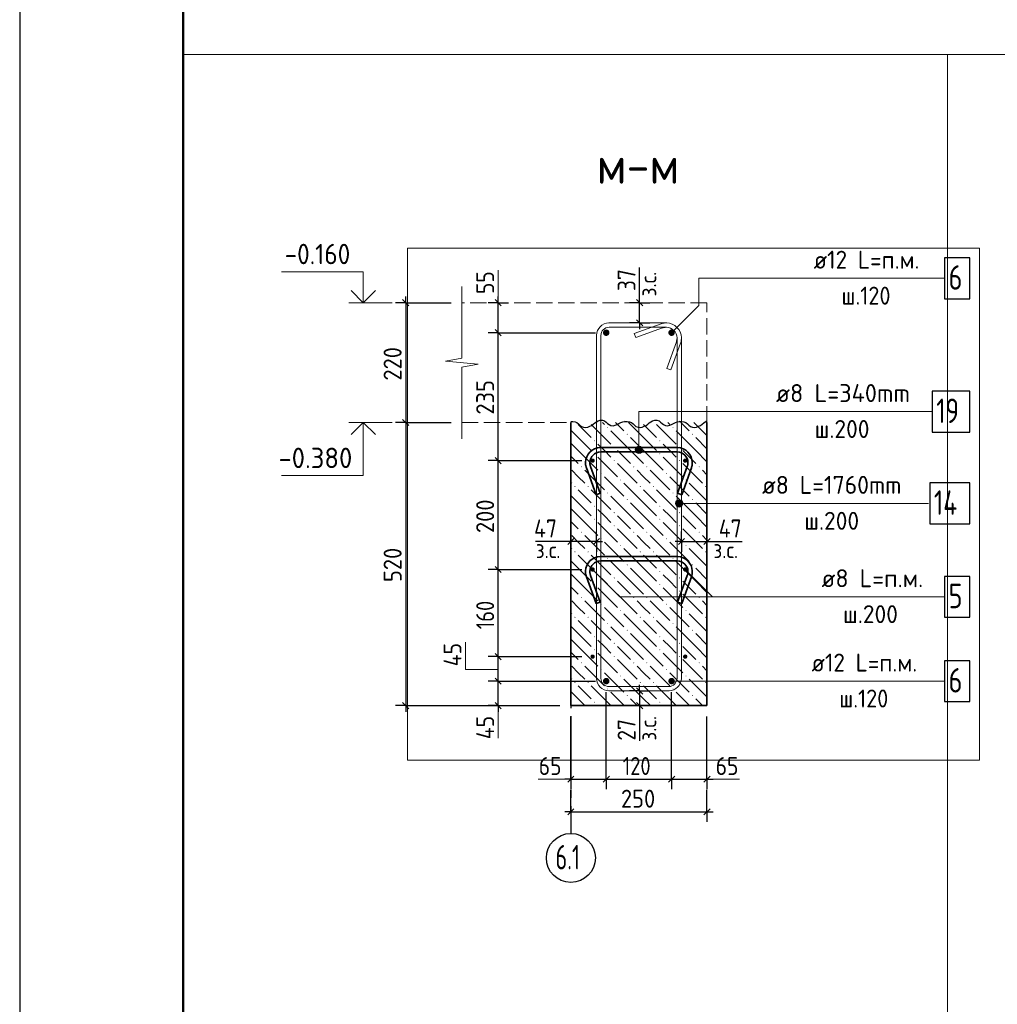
# Model space of a CAD drawing. Header units: millimetres. Extents: x 0 to 59400, y 0 to 42000.
# Tile 3 of 28: x 0 to 11967, y 17225 to 29282. Entities that reach past the tile are written whole.
import ezdxf

# ---------------------------------------------------------------- set-up
doc = ezdxf.new("R2010")
doc.units = ezdxf.units.MM
doc.linetypes.add('______2', pattern=[270, 200, -70])
doc.linetypes.add('______5', pattern=[1100, 800, -100, 100, -100])
for name, color, linetype, lineweight in [('Standard', 7, 'Continuous', 25), ('ЖБ Перекрытие верхний уровень', 7, '______2', 25), ('ЖБ Стена верхний уровень', 7, 'Continuous', 35), ('Заголовок чертежа', 7, 'Continuous', 25), ('Позиционная метка линия выноска', 7, 'Continuous', 13), ('Примечания', 7, 'Continuous', 13), ('Стена обрамление Г-обр.', 7, 'Continuous', 35), ('Стена фоновая арматура У1', 7, 'Continuous', 18), ('Стена фоновая затяжка С-обр.', 52, 'Continuous', 25)]:
    doc.layers.add(name, color=color, linetype=linetype, lineweight=lineweight)
doc.layers.add('Оси', color=7, linetype='______5')
doc.layers.add('Размерная выноска', color=7, linetype='Continuous')
doc.layers.add('Стена Хомут', color=7, linetype='Continuous', lineweight=25, true_color=0x6e3c1e)
doc.styles.add('ISOCPEUR', font='txt')

msp = doc.modelspace()

# ---------------------------------------------------------------- hatches: boundary and pattern name
at = {"layer": 'ЖБ Стена верхний уровень', "linetype": 'Continuous', "lineweight": 18, "transparency": 33554687}
for points in [[(7191, 24286), (7197, 24292), (7204, 24286), (7197, 24279)], [(7991, 24286), (7997, 24292), (8004, 24286), (7997, 24279)], [(7031, 24126), (7037, 24132), (7044, 24126), (7037, 24119)], [(7431, 24206), (7437, 24212), (7444, 24206), (7437, 24199)], [(7831, 24126), (7837, 24132), (7844, 24126), (7837, 24119)], [(8231, 24206), (8237, 24212), (8244, 24206), (8237, 24199)], [(7271, 24046), (7277, 24052), (7284, 24046), (7277, 24039)], [(8071, 24046), (8077, 24052), (8084, 24046), (8077, 24039)], [(7031, 23966), (7037, 23972), (7044, 23966), (7037, 23959)], [(7271, 23886), (7277, 23892), (7284, 23886), (7277, 23879)], [(7831, 23966), (7837, 23972), (7844, 23966), (7837, 23959)], [(8071, 23886), (8077, 23892), (8084, 23886), (8077, 23879)], [(6871, 23806), (6877, 23812), (6884, 23806), (6877, 23799)], [(7511, 23806), (7517, 23812), (7524, 23806), (7517, 23799)], [(7671, 23806), (7677, 23812), (7684, 23806), (7677, 23799)], [(8311, 23806), (8317, 23812), (8324, 23806), (8317, 23799)], [(7111, 23726), (7117, 23732), (7124, 23726), (7117, 23719)], [(7351, 23646), (7357, 23652), (7364, 23646), (7357, 23639)], [(7911, 23726), (7917, 23732), (7924, 23726), (7917, 23719)], [(8151, 23646), (8157, 23652), (8164, 23646), (8157, 23639)], [(6791, 23566), (6797, 23572), (6804, 23566), (6797, 23559)], [(6951, 23566), (6957, 23572), (6964, 23566), (6957, 23559)], [(7591, 23566), (7597, 23572), (7604, 23566), (7597, 23559)], [(7751, 23566), (7757, 23572), (7764, 23566), (7757, 23559)], [(8391, 23566), (8397, 23572), (8404, 23566), (8397, 23559)], [(7191, 23486), (7197, 23492), (7204, 23486), (7197, 23479)], [(7431, 23406), (7437, 23412), (7444, 23406), (7437, 23399)], [(7991, 23486), (7997, 23492), (8004, 23486), (7997, 23479)], [(8231, 23406), (8237, 23412), (8244, 23406), (8237, 23399)], [(7031, 23326), (7037, 23332), (7044, 23326), (7037, 23319)], [(7831, 23326), (7837, 23332), (7844, 23326), (7837, 23319)], [(7031, 23166), (7037, 23172), (7044, 23166), (7037, 23159)], [(7271, 23246), (7277, 23252), (7284, 23246), (7277, 23239)], [(7831, 23166), (7837, 23172), (7844, 23166), (7837, 23159)], [(8071, 23246), (8077, 23252), (8084, 23246), (8077, 23239)], [(7271, 23086), (7277, 23092), (7284, 23086), (7277, 23079)], [(8071, 23086), (8077, 23092), (8084, 23086), (8077, 23079)], [(6871, 23006), (6877, 23012), (6884, 23006), (6877, 22999)], [(7111, 22926), (7117, 22932), (7124, 22926), (7117, 22919)], [(7511, 23006), (7517, 23012), (7524, 23006), (7517, 22999)], [(7671, 23006), (7677, 23012), (7684, 23006), (7677, 22999)], [(7911, 22926), (7917, 22932), (7924, 22926), (7917, 22919)], [(8311, 23006), (8317, 23012), (8324, 23006), (8317, 22999)], [(7351, 22846), (7357, 22852), (7364, 22846), (7357, 22839)], [(8151, 22846), (8157, 22852), (8164, 22846), (8157, 22839)], [(6791, 22766), (6797, 22772), (6804, 22766), (6797, 22759)], [(6951, 22766), (6957, 22772), (6964, 22766), (6957, 22759)], [(7191, 22686), (7197, 22692), (7204, 22686), (7197, 22679)], [(7591, 22766), (7597, 22772), (7604, 22766), (7597, 22759)], [(7751, 22766), (7757, 22772), (7764, 22766), (7757, 22759)], [(7991, 22686), (7997, 22692), (8004, 22686), (7997, 22679)], [(8391, 22766), (8397, 22772), (8404, 22766), (8397, 22759)], [(7431, 22606), (7437, 22612), (7444, 22606), (7437, 22599)], [(8231, 22606), (8237, 22612), (8244, 22606), (8237, 22599)], [(7031, 22526), (7037, 22532), (7044, 22526), (7037, 22519)], [(7271, 22446), (7277, 22452), (7284, 22446), (7277, 22439)], [(7831, 22526), (7837, 22532), (7844, 22526), (7837, 22519)], [(8071, 22446), (8077, 22452), (8084, 22446), (8077, 22439)], [(7031, 22366), (7037, 22372), (7044, 22366), (7037, 22359)], [(7831, 22366), (7837, 22372), (7844, 22366), (7837, 22359)], [(6871, 22206), (6877, 22212), (6884, 22206), (6877, 22199)], [(7271, 22286), (7277, 22292), (7284, 22286), (7277, 22279)], [(7511, 22206), (7517, 22212), (7524, 22206), (7517, 22199)], [(7671, 22206), (7677, 22212), (7684, 22206), (7677, 22199)], [(8071, 22286), (8077, 22292), (8084, 22286), (8077, 22279)], [(8311, 22206), (8317, 22212), (8324, 22206), (8317, 22199)], [(7111, 22126), (7117, 22132), (7124, 22126), (7117, 22119)], [(7911, 22126), (7917, 22132), (7924, 22126), (7917, 22119)], [(6791, 21966), (6797, 21972), (6804, 21966), (6797, 21959)], [(6951, 21966), (6957, 21972), (6964, 21966), (6957, 21959)], [(7351, 22046), (7357, 22052), (7364, 22046), (7357, 22039)], [(7591, 21966), (7597, 21972), (7604, 21966), (7597, 21959)], [(7751, 21966), (7757, 21972), (7764, 21966), (7757, 21959)], [(8151, 22046), (8157, 22052), (8164, 22046), (8157, 22039)], [(8391, 21966), (8397, 21972), (8404, 21966), (8397, 21959)], [(7191, 21886), (7197, 21892), (7204, 21886), (7197, 21879)], [(7991, 21886), (7997, 21892), (8004, 21886), (7997, 21879)], [(7031, 21726), (7037, 21732), (7044, 21726), (7037, 21719)], [(7431, 21806), (7437, 21812), (7444, 21806), (7437, 21799)], [(7831, 21726), (7837, 21732), (7844, 21726), (7837, 21719)], [(8231, 21806), (8237, 21812), (8244, 21806), (8237, 21799)], [(7271, 21646), (7277, 21652), (7284, 21646), (7277, 21639)], [(8071, 21646), (8077, 21652), (8084, 21646), (8077, 21639)], [(7031, 21566), (7037, 21572), (7044, 21566), (7037, 21559)], [(7271, 21486), (7277, 21492), (7284, 21486), (7277, 21479)], [(7831, 21566), (7837, 21572), (7844, 21566), (7837, 21559)], [(8071, 21486), (8077, 21492), (8084, 21486), (8077, 21479)], [(6871, 21406), (6877, 21412), (6884, 21406), (6877, 21399)], [(7511, 21406), (7517, 21412), (7524, 21406), (7517, 21399)], [(7671, 21406), (7677, 21412), (7684, 21406), (7677, 21399)], [(8311, 21406), (8317, 21412), (8324, 21406), (8317, 21399)], [(7111, 21326), (7117, 21332), (7124, 21326), (7117, 21319)], [(7351, 21246), (7357, 21252), (7364, 21246), (7357, 21239)], [(7911, 21326), (7917, 21332), (7924, 21326), (7917, 21319)], [(8151, 21246), (8157, 21252), (8164, 21246), (8157, 21239)], [(6791, 21166), (6797, 21172), (6804, 21166), (6797, 21159)], [(6951, 21166), (6957, 21172), (6964, 21166), (6957, 21159)], [(7591, 21166), (7597, 21172), (7604, 21166), (7597, 21159)], [(7751, 21166), (7757, 21172), (7764, 21166), (7757, 21159)], [(8391, 21166), (8397, 21172), (8404, 21166), (8397, 21159)], [(7191, 21086), (7197, 21092), (7204, 21086), (7197, 21079)], [(7431, 21006), (7437, 21012), (7444, 21006), (7437, 20999)], [(7991, 21086), (7997, 21092), (8004, 21086), (7997, 21079)], [(8231, 21006), (8237, 21012), (8244, 21006), (8237, 20999)], [(7031, 20926), (7037, 20932), (7044, 20926), (7037, 20919)], [(7831, 20926), (7837, 20932), (7844, 20926), (7837, 20919)]]:
    msp.add_hatch(color=7, dxfattribs=at).paths.add_polyline_path(points, flags=16)
at = {"layer": 'Позиционная метка линия выноска', "linetype": 'Continuous', "lineweight": 13, "transparency": 33554687}
for points in [[(7619, 24039), (7541, 24039), (7535, 24016)], [(7619, 24039), (7535, 24016), (7625, 24016)], [(7625, 24016), (7535, 24016), (7541, 23994)], [(7603, 24055), (7558, 24055), (7541, 24039)], [(7603, 24055), (7541, 24039), (7619, 24039)], [(7625, 24016), (7541, 23994), (7619, 23994)], [(7619, 23994), (7541, 23994), (7558, 23977)], [(7558, 24055), (7603, 24055), (7580, 24061)], [(7619, 23994), (7558, 23977), (7603, 23977)], [(7603, 23977), (7558, 23977), (7580, 23971)], [(8051, 23320), (8051, 23398), (8035, 23381)], [(8073, 23314), (8073, 23404), (8051, 23398)], [(8073, 23314), (8051, 23398), (8051, 23320)], [(8096, 23320), (8096, 23398), (8073, 23404)], [(8096, 23320), (8073, 23404), (8073, 23314)], [(8112, 23336), (8112, 23381), (8096, 23398)], [(8112, 23336), (8096, 23398), (8096, 23320)], [(8035, 23336), (8035, 23381), (8028, 23359)], [(8051, 23320), (8035, 23381), (8035, 23336)], [(8112, 23381), (8112, 23336), (8118, 23359)]]:
    msp.add_hatch(color=7, dxfattribs=at).paths.add_polyline_path(points)
at = {"layer": 'Стена обрамление Г-обр.', "linetype": 'Continuous', "lineweight": 13, "transparency": 33554687}
for points in [[(7220, 25449), (7217, 25465), (7208, 25478), (7195, 25486), (7180, 25489), (7165, 25486), (7152, 25478), (7143, 25465), (7140, 25449), (7143, 25434), (7152, 25421), (7165, 25412), (7180, 25409), (7195, 25412), (7208, 25421), (7217, 25434)], [(8020, 25449), (8017, 25465), (8008, 25478), (7995, 25486), (7980, 25489), (7965, 25486), (7952, 25478), (7943, 25465), (7940, 25449), (7943, 25434), (7952, 25421), (7965, 25412), (7980, 25409), (7995, 25412), (8008, 25421), (8017, 25434)], [(7220, 21183), (7217, 21198), (7208, 21211), (7195, 21220), (7180, 21223), (7165, 21220), (7152, 21211), (7143, 21198), (7140, 21183), (7143, 21167), (7152, 21154), (7165, 21146), (7180, 21143), (7195, 21146), (7208, 21154), (7217, 21167)], [(8020, 21183), (8017, 21198), (8008, 21211), (7995, 21220), (7980, 21223), (7965, 21220), (7952, 21211), (7943, 21198), (7940, 21183), (7943, 21167), (7952, 21154), (7965, 21146), (7980, 21143), (7995, 21146), (8008, 21154), (8017, 21167)]]:
    msp.add_hatch(color=7, dxfattribs=at).paths.add_polyline_path(points)
at = {"layer": 'Стена фоновая арматура У1', "linetype": 'Continuous', "lineweight": 13, "transparency": 33554687}
for points in [[(7040, 23883), (7038, 23893), (7032, 23902), (7024, 23907), (7013, 23909), (7003, 23907), (6995, 23902), (6989, 23893), (6987, 23883), (6989, 23873), (6995, 23864), (7003, 23858), (7013, 23856), (7024, 23858), (7032, 23864), (7038, 23873)], [(8173, 23883), (8171, 23893), (8166, 23902), (8157, 23907), (8147, 23909), (8136, 23907), (8128, 23902), (8122, 23893), (8120, 23883), (8122, 23873), (8128, 23864), (8136, 23858), (8147, 23856), (8157, 23858), (8166, 23864), (8171, 23873)], [(7040, 22549), (7038, 22560), (7032, 22568), (7024, 22574), (7013, 22576), (7003, 22574), (6995, 22568), (6989, 22560), (6987, 22549), (6989, 22539), (6995, 22531), (7003, 22525), (7013, 22523), (7024, 22525), (7032, 22531), (7038, 22539)], [(8173, 22549), (8171, 22560), (8166, 22568), (8157, 22574), (8147, 22576), (8136, 22574), (8128, 22568), (8122, 22560), (8120, 22549), (8122, 22539), (8128, 22531), (8136, 22525), (8147, 22523), (8157, 22525), (8166, 22531), (8171, 22539)], [(7040, 21483), (7038, 21493), (7032, 21502), (7024, 21507), (7013, 21509), (7003, 21507), (6995, 21502), (6989, 21493), (6987, 21483), (6989, 21473), (6995, 21464), (7003, 21458), (7013, 21456), (7024, 21458), (7032, 21464), (7038, 21473)], [(8173, 21483), (8171, 21493), (8166, 21502), (8157, 21507), (8147, 21509), (8136, 21507), (8128, 21502), (8122, 21493), (8120, 21483), (8122, 21473), (8128, 21464), (8136, 21458), (8147, 21456), (8157, 21458), (8166, 21464), (8171, 21473)]]:
    msp.add_hatch(color=7, dxfattribs=at).paths.add_polyline_path(points)

# ---------------------------------------------------------------- linework, layer by layer
at = {"layer": 'Standard', "color": 7, "linetype": 'Continuous', "lineweight": 25, "transparency": 33554687}
for p, q in [((2000, 41500), (2000, 1058)), ((4688, 25854), (4763, 25779)), ((5895, 25779), (5820, 25854)), ((7627, 25779), (7552, 25854)), ((7627, 25532), (7552, 25607)), ((5895, 25412), (5820, 25487)), ((4688, 24387), (4763, 24312)), ((5895, 23845), (5820, 23920)), ((6784, 22930), (6709, 22855)), ((7098, 22930), (7023, 22855)), ((8063, 22855), (8138, 22930)), ((8376, 22855), (8451, 22930)), ((5895, 22512), (5820, 22587)), ((5895, 21445), (5820, 21520)), ((5895, 21145), (5820, 21220)), ((7552, 21100), (7627, 21025)), ((4688, 20920), (4763, 20845)), ((5895, 20845), (5820, 20920)), ((7552, 20920), (7627, 20845)), ((6709, 19946), (6784, 20021)), ((7143, 19946), (7218, 20021)), ((7943, 19946), (8018, 20021)), ((8376, 19946), (8451, 20021)), ((6709, 19546), (6784, 19621)), ((8376, 19546), (8451, 19621))]:
    msp.add_line(p, q, dxfattribs=at)
at = {"layer": 'Standard', "color": 7, "linetype": 'Continuous', "lineweight": 13, "transparency": 33554687}
for p, q in [((5858, 25816), (5858, 26216)), ((4561, 25816), (4031, 25816)), ((4561, 24349), (4031, 24349)), ((5858, 20883), (5858, 20483)), ((6747, 19983), (6347, 19983)), ((8413, 19983), (8813, 19983))]:
    msp.add_line(p, q, dxfattribs=at)
at = {"layer": 'Standard', "color": 7, "linetype": 'Continuous', "lineweight": -3, "transparency": 33554687}
for p, q in [((4725, 25816), (4600, 25816)), ((4725, 25816), (4725, 25891)), ((4725, 25816), (4850, 25816)), ((4725, 25816), (5280, 25816)), ((5858, 25816), (5733, 25816)), ((5858, 25816), (5858, 25891)), ((5858, 25816), (5983, 25816)), ((5858, 25816), (5858, 25816)), ((5858, 25449), (5858, 25816)), ((7589, 25816), (7464, 25816)), ((7589, 25816), (7589, 25891)), ((7589, 25816), (7714, 25816)), ((7589, 25569), (7589, 25816)), ((7589, 25569), (7464, 25569)), ((7589, 25569), (7714, 25569)), ((7589, 25569), (7589, 25494)), ((5858, 25449), (5733, 25449)), ((5858, 25449), (5983, 25449)), ((5858, 25449), (7047, 25449)), ((5858, 23883), (5858, 25449)), ((4725, 24349), (4600, 24349)), ((4725, 24349), (4850, 24349)), ((4725, 24349), (5280, 24349)), ((4725, 24349), (4725, 20883)), ((5858, 23883), (5733, 23883)), ((5858, 23883), (5983, 23883)), ((5858, 23883), (6880, 23883)), ((5858, 22549), (5858, 23883)), ((6747, 22892), (6747, 23017)), ((7060, 22892), (7060, 23017)), ((8100, 22892), (8100, 23017)), ((8413, 22892), (8413, 23017)), ((6747, 22892), (6672, 22892)), ((6747, 22892), (6747, 22767)), ((7060, 22892), (6747, 22892)), ((7060, 22892), (7060, 22767)), ((7060, 22892), (7135, 22892)), ((8100, 22892), (8025, 22892)), ((8100, 22892), (8100, 22767)), ((8100, 22892), (8413, 22892)), ((8413, 22892), (8413, 22767)), ((8413, 22892), (8488, 22892)), ((5858, 22549), (5733, 22549)), ((5858, 22549), (5983, 22549)), ((5858, 22549), (6880, 22549)), ((5858, 21483), (5858, 22549)), ((5858, 21483), (5733, 21483)), ((5858, 21483), (5983, 21483)), ((5858, 21483), (6880, 21483)), ((5858, 21183), (5858, 21483)), ((5858, 21183), (5733, 21183)), ((5858, 21183), (5983, 21183)), ((5858, 21183), (7047, 21183)), ((5858, 20883), (5858, 21183)), ((7589, 21063), (7589, 21138)), ((7589, 21063), (7464, 21063)), ((7589, 21063), (7714, 21063)), ((7589, 21063), (7589, 20883)), ((4725, 20883), (4600, 20883)), ((4725, 20883), (4850, 20883)), ((4725, 20883), (6613, 20883)), ((4725, 20883), (4725, 20808)), ((5858, 20883), (5733, 20883)), ((5858, 20883), (5983, 20883)), ((5858, 20883), (6613, 20883)), ((5858, 20883), (5858, 20808)), ((7589, 20883), (7464, 20883)), ((7589, 20883), (7714, 20883)), ((7589, 20883), (7589, 20808)), ((6747, 19983), (6747, 20108)), ((7180, 19983), (7180, 20108)), ((7980, 19983), (7980, 20108)), ((8413, 19983), (8413, 20108)), ((6747, 19983), (6672, 19983)), ((6747, 19983), (6747, 19858)), ((6747, 19983), (7180, 19983)), ((7180, 19983), (7180, 19858)), ((7180, 19983), (7980, 19983)), ((7980, 19983), (7980, 19858)), ((7980, 19983), (8413, 19983)), ((8413, 19983), (8413, 19858)), ((8413, 19983), (8488, 19983)), ((6747, 19583), (6747, 19850)), ((8413, 19583), (8413, 19850)), ((6747, 19583), (6747, 19708)), ((8413, 19583), (8413, 19708)), ((6747, 19583), (6672, 19583)), ((6747, 19583), (6747, 19458)), ((6747, 19583), (8413, 19583)), ((8413, 19583), (8413, 19458)), ((8413, 19583), (8488, 19583))]:
    msp.add_line(p, q, dxfattribs=at)
at = {"layer": 'Standard', "color": 7, "linetype": 'Continuous', "lineweight": 25, "transparency": 33554687}
msp.add_lwpolyline([(0, 0), (59400, 0), (59400, 42000), (0, 42000), (0, 0)], close=True, dxfattribs=at)
at = {"layer": 'Standard', "color": 7, "linetype": 'Continuous', "lineweight": 50, "transparency": 33554687}
msp.add_lwpolyline([(2000, 41500), (58900, 41500), (58900, 500), (2000, 500), (2000, 41500)], close=True, dxfattribs=at)
at = {"layer": 'Standard', "color": 7, "linetype": 'Continuous', "lineweight": 13, "transparency": 33554687}
for points in [[(58900, 41500), (2000, 41500), (2000, 500), (58900, 500), (58900, 41500)], [(40400, 28856), (2000, 28856), (2000, 500), (40400, 500), (40400, 28856)], [(11357, 6000), (58900, 6000), (58900, 28856), (11357, 28856), (11357, 6000)], [(4205, 25816), (4205, 26196), (3205, 26196)], [(4205, 24349), (4205, 23699), (3205, 23699)], [(5858, 21327), (5458, 21327), (5458, 21660)]]:
    msp.add_lwpolyline(points, dxfattribs=at)
at = {"layer": 'Standard', "color": 254, "linetype": 'Continuous', "lineweight": 13, "true_color": 0xc4c4ff, "transparency": 33554687}
msp.add_lwpolyline([(4747, 20216), (11750, 20216), (11750, 26483), (4747, 26483), (4747, 20216)], dxfattribs=at)
at = {"layer": 'Standard', "color": 7, "linetype": 'Continuous', "lineweight": 35, "transparency": 33554687}
for points in [[(4354, 25965), (4205, 25816), (4057, 25965)], [(4354, 24201), (4205, 24349), (4057, 24201)]]:
    msp.add_lwpolyline(points, dxfattribs=at)
at = {"layer": 'Standard', "color": 7, "linetype": 'Continuous', "lineweight": -3, "transparency": 33554687}
for points in [[(4725, 25816), (4725, 24757), (4725, 24757), (4725, 24349)], [(7180, 19983), (7180, 20000), (7180, 20000), (7180, 20000), (7180, 20000), (7180, 20224), (7180, 20224), (7180, 21049)], [(7980, 19983), (7980, 20000), (7980, 20000), (7980, 20432), (7980, 20432), (7980, 21049)], [(6747, 19983), (6747, 20000), (6747, 20000), (6747, 20000), (6747, 20000), (6747, 20111), (6747, 20111), (6747, 20749)], [(8413, 19983), (8413, 20000), (8413, 20000), (8413, 20544), (8413, 20544), (8413, 20749)]]:
    msp.add_lwpolyline(points, dxfattribs=at)
at = {"layer": 'ЖБ Перекрытие верхний уровень', "color": 7, "linetype": '______2', "lineweight": 18, "transparency": 33554687}
for p, q in [((8413, 25816), (5413, 25816)), ((8413, 24349), (8413, 25816)), ((5413, 24349), (6747, 24349))]:
    msp.add_line(p, q, dxfattribs=at)
at = {"layer": 'ЖБ Стена верхний уровень', "color": 7, "linetype": 'Continuous', "lineweight": 35, "transparency": 33554687}
for p, q in [((6747, 24349), (6747, 20883)), ((8413, 20883), (8413, 24349)), ((6747, 20883), (8413, 20883))]:
    msp.add_line(p, q, dxfattribs=at)
at = {"layer": 'ЖБ Стена верхний уровень', "color": 9, "linetype": 'Continuous', "lineweight": 18, "true_color": 0xc7c7c7, "transparency": 33554687}
for p, q in [((6837, 24166), (6747, 24256)), ((6837, 24326), (6997, 24166)), ((6997, 24326), (7237, 24086)), ((7133, 24349), (7157, 24326)), ((7477, 24006), (7237, 24246)), ((7293, 24349), (7397, 24246)), ((7637, 24166), (7453, 24349)), ((7637, 24326), (7797, 24166)), ((7797, 24326), (8037, 24086)), ((7933, 24349), (7957, 24326)), ((8277, 24006), (8037, 24246)), ((8093, 24349), (8197, 24246)), ((8413, 24189), (8253, 24349)), ((6837, 24166), (6997, 24006)), ((7477, 24166), (7637, 24006)), ((7637, 24166), (7797, 24006)), ((8277, 24166), (8413, 24029)), ((6747, 24096), (6837, 24006)), ((6837, 24006), (7077, 23766)), ((7157, 24006), (7077, 24086)), ((7237, 23926), (7157, 24006)), ((7317, 24006), (7477, 23846)), ((7477, 24006), (7637, 23846)), ((7637, 24006), (7877, 23766)), ((7957, 24006), (7877, 24086)), ((8037, 23926), (7957, 24006)), ((8117, 24006), (8277, 23846)), ((8277, 24006), (8413, 23869)), ((6747, 23936), (6837, 23846)), ((7077, 23926), (7317, 23686)), ((7877, 23926), (8117, 23686)), ((6837, 23686), (6757, 23766)), ((6917, 23766), (7157, 23526)), ((7317, 23846), (7557, 23606)), ((7637, 23686), (7557, 23766)), ((7717, 23766), (7957, 23526)), ((8117, 23846), (8357, 23606)), ((8413, 23709), (8357, 23766)), ((6917, 23606), (6837, 23686)), ((7157, 23686), (7397, 23446)), ((7717, 23606), (7637, 23686)), ((7957, 23686), (8197, 23446)), ((6747, 23616), (6757, 23606)), ((6837, 23526), (6997, 23366)), ((6997, 23526), (7237, 23286)), ((7637, 23366), (7397, 23606)), ((7637, 23526), (7797, 23366)), ((7797, 23526), (8037, 23286)), ((8413, 23389), (8197, 23606)), ((6837, 23366), (6747, 23456)), ((7477, 23206), (7237, 23446)), ((8277, 23206), (8037, 23446)), ((6747, 23296), (6837, 23206)), ((6837, 23366), (6997, 23206)), ((7157, 23206), (7077, 23286)), ((7477, 23366), (7637, 23206)), ((7637, 23366), (7797, 23206)), ((7957, 23206), (7877, 23286)), ((8277, 23366), (8413, 23229)), ((6837, 23206), (7077, 22966)), ((7237, 23126), (7157, 23206)), ((7317, 23206), (7477, 23046)), ((7477, 23206), (7637, 23046)), ((7637, 23206), (7877, 22966)), ((8037, 23126), (7957, 23206)), ((8117, 23206), (8277, 23046)), ((8277, 23206), (8413, 23069)), ((6747, 23136), (6837, 23046)), ((7077, 23126), (7317, 22886)), ((7317, 23046), (7557, 22806)), ((7877, 23126), (8117, 22886)), ((8117, 23046), (8357, 22806)), ((6837, 22886), (6757, 22966)), ((6917, 22966), (7157, 22726)), ((7637, 22886), (7557, 22966)), ((7717, 22966), (7957, 22726)), ((8413, 22909), (8357, 22966)), ((6747, 22816), (6757, 22806)), ((6917, 22806), (6837, 22886)), ((7157, 22886), (7397, 22646)), ((7637, 22566), (7397, 22806)), ((7717, 22806), (7637, 22886)), ((7957, 22886), (8197, 22646)), ((8413, 22589), (8197, 22806)), ((6837, 22726), (6997, 22566)), ((6997, 22726), (7237, 22486)), ((7637, 22726), (7797, 22566)), ((7797, 22726), (8037, 22486)), ((6837, 22566), (6747, 22656)), ((6837, 22566), (6997, 22406)), ((7477, 22406), (7237, 22646)), ((7477, 22566), (7637, 22406)), ((7637, 22566), (7797, 22406)), ((8277, 22406), (8037, 22646)), ((8277, 22566), (8413, 22429)), ((6747, 22496), (6837, 22406)), ((7157, 22406), (7077, 22486)), ((7957, 22406), (7877, 22486)), ((6747, 22336), (6837, 22246)), ((6837, 22406), (7077, 22166)), ((7077, 22326), (7317, 22086)), ((7237, 22326), (7157, 22406)), ((7317, 22406), (7477, 22246)), ((7477, 22406), (7637, 22246)), ((7637, 22406), (7877, 22166)), ((7877, 22326), (8117, 22086)), ((8037, 22326), (7957, 22406)), ((8117, 22406), (8277, 22246)), ((8277, 22406), (8413, 22269)), ((7317, 22246), (7557, 22006)), ((8117, 22246), (8357, 22006)), ((6837, 22086), (6757, 22166)), ((6917, 22006), (6837, 22086)), ((6917, 22166), (7157, 21926)), ((7157, 22086), (7397, 21846)), ((7637, 22086), (7557, 22166)), ((7717, 22006), (7637, 22086)), ((7717, 22166), (7957, 21926)), ((7957, 22086), (8197, 21846)), ((8413, 22109), (8357, 22166)), ((6747, 22016), (6757, 22006)), ((7637, 21766), (7397, 22006)), ((8413, 21789), (8197, 22006)), ((6837, 21766), (6747, 21856)), ((6837, 21926), (6997, 21766)), ((6997, 21926), (7237, 21686)), ((7477, 21606), (7237, 21846)), ((7637, 21926), (7797, 21766)), ((7797, 21926), (8037, 21686)), ((8277, 21606), (8037, 21846)), ((6837, 21766), (6997, 21606)), ((7477, 21766), (7637, 21606)), ((7637, 21766), (7797, 21606)), ((8277, 21766), (8413, 21629)), ((6747, 21696), (6837, 21606)), ((6837, 21606), (7077, 21366)), ((7157, 21606), (7077, 21686)), ((7237, 21526), (7157, 21606)), ((7317, 21606), (7477, 21446)), ((7477, 21606), (7637, 21446)), ((7637, 21606), (7877, 21366)), ((7957, 21606), (7877, 21686)), ((8037, 21526), (7957, 21606)), ((8117, 21606), (8277, 21446)), ((8277, 21606), (8413, 21469)), ((6747, 21536), (6837, 21446)), ((7077, 21526), (7317, 21286)), ((7877, 21526), (8117, 21286)), ((6837, 21286), (6757, 21366)), ((6917, 21366), (7157, 21126)), ((7317, 21446), (7557, 21206)), ((7637, 21286), (7557, 21366)), ((7717, 21366), (7957, 21126)), ((8117, 21446), (8357, 21206)), ((8413, 21309), (8357, 21366)), ((6917, 21206), (6837, 21286)), ((7157, 21286), (7397, 21046)), ((7717, 21206), (7637, 21286)), ((7957, 21286), (8197, 21046)), ((6747, 21216), (6757, 21206)), ((6837, 21126), (6997, 20966)), ((6997, 21126), (7237, 20886)), ((7637, 20966), (7397, 21206)), ((7637, 21126), (7797, 20966)), ((7797, 21126), (8037, 20886)), ((8413, 20989), (8197, 21206)), ((6837, 20966), (6747, 21056)), ((7400, 20883), (7237, 21046)), ((8200, 20883), (8037, 21046)), ((6747, 20896), (6760, 20883)), ((6837, 20966), (6920, 20883)), ((7080, 20883), (7077, 20886)), ((7477, 20966), (7560, 20883)), ((7637, 20966), (7720, 20883)), ((7880, 20883), (7877, 20886)), ((8277, 20966), (8360, 20883))]:
    msp.add_line(p, q, dxfattribs=at)
at = {"layer": 'Оси', "color": 8, "linetype": '______5', "lineweight": -3, "transparency": 33554687}
msp.add_line((6747, 21852), (6747, 19317), dxfattribs=at)
at = {"layer": 'Оси', "color": 7, "linetype": 'Continuous', "lineweight": -3, "transparency": 33554687}
msp.add_circle((6747, 19017), 300, dxfattribs=at)
at = {"layer": 'Позиционная метка линия выноска', "color": 7, "linetype": 'Continuous', "lineweight": 13, "transparency": 33554687}
for p, q in [((7535, 24016), (7535, 24016)), ((7580, 24061), (7580, 24061)), ((7625, 24016), (7625, 24016)), ((7580, 23971), (7580, 23971)), ((8073, 23404), (8073, 23404)), ((8028, 23359), (8028, 23359)), ((11126, 23359), (8073, 23359)), ((8073, 23314), (8073, 23314)), ((8118, 23359), (8118, 23359)), ((7980, 21183), (11321, 21183))]:
    msp.add_line(p, q, dxfattribs=at)
for points in [[(11321, 26116), (8313, 26116), (8313, 25783), (7980, 25449)], [(11171, 24483), (7580, 24483), (7580, 24016)], [(10100, 22216), (7347, 22216), (7013, 22549)], [(11321, 22216), (8480, 22216), (8147, 22549)]]:
    msp.add_lwpolyline(points, dxfattribs=at)
for centre in [(7580, 24016), (8073, 23359)]:
    msp.add_circle(centre, 45, dxfattribs=at)
at = {"layer": 'Примечания', "color": 7, "linetype": 'Continuous', "lineweight": 13, "transparency": 33554687}
for p, q in [((5413, 26016), (5413, 25139)), ((5413, 25139), (5213, 25101)), ((5213, 25101), (5613, 25064)), ((5613, 25064), (5413, 25027)), ((5413, 25027), (5413, 24149)), ((5413, 24149), (5413, 24149))]:
    msp.add_line(p, q, dxfattribs=at)
at = {"layer": 'Примечания', "color": 7, "linetype": 'Continuous', "lineweight": 25, "transparency": 33554687}
for points in [[(6747, 24361), (6771, 24361), (6798, 24358), (6822, 24349), (6841, 24334), (6858, 24317), (6877, 24302), (6902, 24294), (6928, 24288), (6954, 24294), (6978, 24304), (7001, 24314), (7021, 24329), (7040, 24344), (7059, 24359), (7081, 24371), (7107, 24378), (7133, 24377), (7159, 24370), (7179, 24355), (7196, 24339), (7215, 24324), (7237, 24312), (7264, 24310), (7290, 24316), (7313, 24326), (7336, 24337), (7359, 24348), (7382, 24359), (7408, 24364), (7413, 24365)], [(7413, 24361), (7438, 24361), (7465, 24358), (7489, 24349), (7508, 24334), (7525, 24317), (7544, 24302), (7569, 24294), (7595, 24288), (7621, 24294), (7645, 24304), (7668, 24314), (7688, 24329), (7707, 24344), (7725, 24359), (7748, 24371), (7773, 24378), (7800, 24377), (7826, 24370), (7845, 24355), (7863, 24339), (7881, 24324), (7904, 24312), (7931, 24310), (7957, 24316), (7980, 24326), (8003, 24337), (8026, 24348), (8049, 24359), (8075, 24364), (8080, 24365)], [(8080, 24361), (8105, 24361), (8131, 24358), (8155, 24349), (8175, 24334), (8191, 24317), (8211, 24302), (8235, 24294), (8261, 24288), (8287, 24294), (8311, 24304), (8335, 24314), (8355, 24329), (8373, 24344), (8392, 24359), (8413, 24370)]]:
    msp.add_lwpolyline(points, dxfattribs=at)
at = {"layer": 'Размерная выноска', "color": 7, "linetype": 'Continuous', "lineweight": -3, "transparency": 33554687}
for p, q in [((7589, 25816), (7589, 26246)), ((6747, 22892), (6316, 22892)), ((8413, 22892), (8844, 22892)), ((7589, 20883), (7589, 20453))]:
    msp.add_line(p, q, dxfattribs=at)
at = {"layer": 'Стена обрамление Г-обр.', "color": 7, "linetype": 'Continuous', "lineweight": 25, "transparency": 33554687}
for points in [[(11321, 25866), (11631, 25866), (11631, 26366), (11321, 26366), (11321, 25866)], [(11321, 20933), (11631, 20933), (11631, 21433), (11321, 21433), (11321, 20933)]]:
    msp.add_lwpolyline(points, dxfattribs=at)
at = {"layer": 'Стена фоновая арматура У1', "color": 7, "linetype": 'Continuous', "lineweight": 25, "transparency": 33554687}
msp.add_lwpolyline([(11321, 21966), (11631, 21966), (11631, 22466), (11321, 22466), (11321, 21966)], dxfattribs=at)
at = {"layer": 'Стена фоновая затяжка С-обр.', "color": 7, "linetype": 'Continuous', "lineweight": 25, "transparency": 33554687}
msp.add_lwpolyline([(11171, 24233), (11631, 24233), (11631, 24733), (11171, 24733), (11171, 24233)], dxfattribs=at)
at = {"layer": 'Стена фоновая затяжка С-обр.', "color": 7, "linetype": 'Continuous', "lineweight": 35, "transparency": 33554687}
for points in [[(8053, 23485), (8172, 23812), (8174, 23817), (8176, 23822), (8177, 23828), (8178, 23833), (8179, 23838), (8179, 23844), (8180, 23849), (8180, 23855), (8180, 23861), (8177, 23885), (8169, 23910), (8156, 23932), (8141, 23950), (8123, 23966), (8100, 23978), (8076, 23986), (8052, 23989), (7108, 23989), (7084, 23986), (7060, 23978), (7037, 23966), (7019, 23950), (7004, 23932), (6991, 23910), (6983, 23885), (6980, 23861), (6980, 23855), (6980, 23849), (6981, 23844), (6981, 23838), (6982, 23833), (6983, 23828), (6984, 23822), (6986, 23817), (6988, 23812), (7107, 23485), (7057, 23466), (6937, 23794), (6935, 23801), (6933, 23809), (6931, 23816), (6930, 23824), (6928, 23831), (6927, 23839), (6927, 23847), (6927, 23854), (6927, 23865), (6931, 23897), (6942, 23931), (6960, 23963), (6981, 23988), (7007, 24010), (7038, 24027), (7072, 24038), (7105, 24043), (8056, 24043), (8088, 24038), (8122, 24027), (8153, 24010), (8179, 23988), (8200, 23963), (8218, 23931), (8229, 23897), (8233, 23865), (8233, 23854), (8233, 23847), (8233, 23839), (8232, 23831), (8231, 23824), (8229, 23816), (8227, 23809), (8225, 23801), (8223, 23794), (8104, 23466), (8053, 23485)], [(8053, 23485), (8172, 23812), (8174, 23817), (8176, 23822), (8177, 23828), (8178, 23833), (8179, 23838), (8179, 23844), (8180, 23849), (8180, 23855), (8180, 23861), (8177, 23885), (8169, 23910), (8156, 23932), (8141, 23950), (8123, 23966), (8100, 23978), (8076, 23986), (8052, 23989), (7108, 23989), (7084, 23986), (7060, 23978), (7037, 23966), (7019, 23950), (7004, 23932), (6991, 23910), (6983, 23885), (6980, 23861), (6980, 23855), (6980, 23849), (6981, 23844), (6981, 23838), (6982, 23833), (6983, 23828), (6984, 23822), (6986, 23817), (6988, 23812), (7107, 23485), (7057, 23466), (6937, 23794), (6935, 23801), (6933, 23809), (6931, 23816), (6930, 23824), (6928, 23831), (6927, 23839), (6927, 23847), (6927, 23854), (6927, 23865), (6931, 23897), (6942, 23931), (6960, 23963), (6981, 23988), (7007, 24010), (7038, 24027), (7072, 24038), (7105, 24043), (8056, 24043), (8088, 24038), (8122, 24027), (8153, 24010), (8179, 23988), (8200, 23963), (8218, 23931), (8229, 23897), (8233, 23865), (8233, 23854), (8233, 23847), (8233, 23839), (8232, 23831), (8231, 23824), (8229, 23816), (8227, 23809), (8225, 23801), (8223, 23794), (8104, 23466), (8053, 23485)], [(8053, 22151), (8172, 22478), (8174, 22484), (8176, 22489), (8177, 22494), (8178, 22500), (8179, 22505), (8179, 22510), (8180, 22516), (8180, 22522), (8180, 22528), (8177, 22552), (8169, 22576), (8156, 22599), (8141, 22617), (8123, 22632), (8100, 22645), (8076, 22653), (8052, 22656), (7108, 22656), (7084, 22653), (7060, 22645), (7037, 22632), (7019, 22617), (7004, 22599), (6991, 22576), (6983, 22552), (6980, 22528), (6980, 22522), (6980, 22516), (6981, 22510), (6981, 22505), (6982, 22500), (6983, 22494), (6984, 22489), (6986, 22484), (6988, 22478), (7107, 22151), (7057, 22133), (6937, 22461), (6935, 22468), (6933, 22475), (6931, 22483), (6930, 22490), (6928, 22498), (6927, 22506), (6927, 22513), (6927, 22521), (6927, 22532), (6931, 22564), (6942, 22598), (6960, 22629), (6981, 22655), (7007, 22676), (7038, 22694), (7072, 22705), (7105, 22709), (8056, 22709), (8088, 22705), (8122, 22694), (8153, 22676), (8179, 22655), (8200, 22629), (8218, 22598), (8229, 22564), (8233, 22532), (8233, 22521), (8233, 22513), (8233, 22506), (8232, 22498), (8231, 22490), (8229, 22483), (8227, 22475), (8225, 22468), (8223, 22461), (8104, 22133), (8053, 22151)], [(8053, 22151), (8172, 22478), (8174, 22484), (8176, 22489), (8177, 22494), (8178, 22500), (8179, 22505), (8179, 22510), (8180, 22516), (8180, 22522), (8180, 22528), (8177, 22552), (8169, 22576), (8156, 22599), (8141, 22617), (8123, 22632), (8100, 22645), (8076, 22653), (8052, 22656), (7108, 22656), (7084, 22653), (7060, 22645), (7037, 22632), (7019, 22617), (7004, 22599), (6991, 22576), (6983, 22552), (6980, 22528), (6980, 22522), (6980, 22516), (6981, 22510), (6981, 22505), (6982, 22500), (6983, 22494), (6984, 22489), (6986, 22484), (6988, 22478), (7107, 22151), (7057, 22133), (6937, 22461), (6935, 22468), (6933, 22475), (6931, 22483), (6930, 22490), (6928, 22498), (6927, 22506), (6927, 22513), (6927, 22521), (6927, 22532), (6931, 22564), (6942, 22598), (6960, 22629), (6981, 22655), (7007, 22676), (7038, 22694), (7072, 22705), (7105, 22709), (8056, 22709), (8088, 22705), (8122, 22694), (8153, 22676), (8179, 22655), (8200, 22629), (8218, 22598), (8229, 22564), (8233, 22532), (8233, 22521), (8233, 22513), (8233, 22506), (8232, 22498), (8231, 22490), (8229, 22483), (8227, 22475), (8225, 22468), (8223, 22461), (8104, 22133), (8053, 22151)]]:
    msp.add_lwpolyline(points, dxfattribs=at)
at = {"layer": 'Стена Хомут', "color": 36, "linetype": 'Continuous', "lineweight": 13, "true_color": 0x6e3c1e, "transparency": 33554687}
msp.add_lwpolyline([(7920, 25011), (8039, 25338), (8041, 25344), (8042, 25349), (8044, 25354), (8045, 25360), (8046, 25365), (8046, 25371), (8047, 25376), (8047, 25382), (8047, 25388), (8043, 25412), (8035, 25436), (8023, 25459), (8008, 25477), (7989, 25492), (7967, 25505), (7943, 25513), (7918, 25516), (7214, 25516), (7195, 25513), (7176, 25507), (7158, 25497), (7144, 25486), (7132, 25471), (7122, 25454), (7116, 25435), (7113, 25416), (7113, 21216), (7116, 21197), (7122, 21178), (7132, 21161), (7144, 21147), (7158, 21135), (7176, 21125), (7195, 21119), (7214, 21116), (7947, 21116), (7965, 21119), (7985, 21125), (8002, 21135), (8016, 21147), (8028, 21161), (8038, 21178), (8044, 21197), (8047, 21216), (8047, 25388), (8043, 25412), (8035, 25436), (8023, 25459), (8008, 25477), (7989, 25492), (7967, 25505), (7943, 25513), (7918, 25516), (7912, 25516), (7907, 25516), (7901, 25516), (7896, 25515), (7890, 25514), (7885, 25513), (7879, 25512), (7874, 25510), (7869, 25508), (7542, 25389), (7524, 25440), (7851, 25559), (7859, 25561), (7866, 25563), (7873, 25565), (7881, 25567), (7889, 25568), (7896, 25569), (7904, 25569), (7911, 25569), (7922, 25569), (7955, 25565), (7989, 25554), (8020, 25536), (8045, 25515), (8067, 25489), (8084, 25458), (8096, 25424), (8100, 25392), (8100, 21213), (8096, 21185), (8087, 21157), (8072, 21130), (8054, 21109), (8032, 21091), (8006, 21076), (7978, 21067), (7950, 21063), (7210, 21063), (7182, 21067), (7154, 21076), (7128, 21091), (7106, 21109), (7088, 21130), (7073, 21157), (7064, 21185), (7060, 21213), (7060, 25420), (7064, 25447), (7073, 25476), (7088, 25502), (7106, 25523), (7128, 25542), (7154, 25556), (7182, 25566), (7210, 25569), (7922, 25569), (7955, 25565), (7989, 25554), (8020, 25536), (8045, 25515), (8067, 25489), (8084, 25458), (8096, 25424), (8100, 25392), (8100, 25381), (8100, 25373), (8099, 25366), (8098, 25358), (8097, 25350), (8096, 25343), (8094, 25335), (8092, 25328), (8089, 25321), (7970, 24993), (7920, 25011)], dxfattribs=at)
msp.add_lwpolyline([(7920, 25011), (8039, 25338), (8041, 25344), (8042, 25349), (8044, 25354), (8045, 25360), (8046, 25365), (8046, 25371), (8047, 25376), (8047, 25382), (8047, 25388), (8043, 25412), (8035, 25436), (8023, 25459), (8008, 25477), (7989, 25492), (7967, 25505), (7943, 25513), (7918, 25516), (7214, 25516), (7195, 25513), (7176, 25507), (7158, 25497), (7144, 25486), (7132, 25471), (7122, 25454), (7116, 25435), (7113, 25416), (7113, 21216), (7116, 21197), (7122, 21178), (7132, 21161), (7144, 21147), (7158, 21135), (7176, 21125), (7195, 21119), (7214, 21116), (7947, 21116), (7965, 21119), (7985, 21125), (8002, 21135), (8016, 21147), (8028, 21161), (8038, 21178), (8044, 21197), (8047, 21216), (8047, 25388), (8043, 25412), (8035, 25436), (8023, 25459), (8008, 25477), (7989, 25492), (7967, 25505), (7943, 25513), (7918, 25516), (7912, 25516), (7907, 25516), (7901, 25516), (7896, 25515), (7890, 25514), (7885, 25513), (7879, 25512), (7874, 25510), (7869, 25508), (7542, 25389), (7524, 25440), (7851, 25559), (7859, 25561), (7866, 25563), (7873, 25565), (7881, 25567), (7889, 25568), (7896, 25569), (7904, 25569), (7911, 25569), (7922, 25569), (7955, 25565), (7989, 25554), (8020, 25536), (8045, 25515), (8067, 25489), (8084, 25458), (8096, 25424), (8100, 25392), (8100, 21213), (8096, 21185), (8087, 21157), (8072, 21130), (8054, 21109), (8032, 21091), (8006, 21076), (7978, 21067), (7950, 21063), (7210, 21063), (7182, 21067), (7154, 21076), (7128, 21091), (7106, 21109), (7088, 21130), (7073, 21157), (7064, 21185), (7060, 21213), (7060, 25420), (7064, 25447), (7073, 25476), (7088, 25502), (7106, 25523), (7128, 25542), (7154, 25556), (7182, 25566), (7210, 25569), (7922, 25569), (7955, 25565), (7989, 25554), (8020, 25536), (8045, 25515), (8067, 25489), (8084, 25458), (8096, 25424), (8100, 25392), (8100, 25381), (8100, 25373), (8099, 25366), (8098, 25358), (8097, 25350), (8096, 25343), (8094, 25335), (8092, 25328), (8089, 25321), (7970, 24993), (7920, 25011)], dxfattribs=at)
at = {"layer": 'Стена Хомут', "color": 7, "linetype": 'Continuous', "lineweight": 25, "transparency": 33554687}
msp.add_lwpolyline([(11141, 23109), (11631, 23109), (11631, 23609), (11141, 23609), (11141, 23109)], dxfattribs=at)

# ---------------------------------------------------------------- texts
at = {"layer": 'Standard', "color": 7, "linetype": 'Continuous', "lineweight": 25, "transparency": 33554687, "attachment_point": 7, "style": 'ISOCPEUR'}
for s, insert, char_height, width in [('\\W0.90;-0.160', (3243, 26288), 250, 1011.77), ('\\W0.95;-0.380', (3168, 23791), 250, 1067.86), ('\\W0.88;47', (6296, 22942), 220, 426.8), ('\\W0.88;47', (8557, 22942), 220, 426.8), ('\\W0.87;65', (6354, 20033), 220, 403.93), ('\\W0.83;120', (7382, 20033), 220, 508.57), ('\\W0.87;65', (8520, 20033), 220, 403.92), ('\\W0.91;250', (7360, 19633), 220, 561.98)]:
    msp.add_mtext(s, dxfattribs=dict(at, insert=insert, char_height=char_height, width=width))
at = {"layer": 'Standard', "color": 7, "linetype": 'Continuous', "lineweight": 25, "transparency": 33554687, "char_height": 220, "attachment_point": 7, "rotation": 90, "style": 'ISOCPEUR'}
for s, insert, width in [('\\W0.87;55', (5808, 25923), 403.93), ('\\W0.87;37', (7539, 25959), 403.93), ('\\W0.91;220', (4675, 24863), 561.99), ('\\W0.91;235', (5808, 24446), 561.98), ('\\W0.91;200', (5808, 22996), 561.99), ('\\W0.91;520', (4675, 22396), 561.99), ('\\W0.83;160', (5808, 21818), 508.57), ('\\W0.88;45', (5408, 21364), 426.8), ('\\W0.88;45', (5808, 20471), 426.78), ('\\W0.87;27', (7539, 20454), 403.92)]:
    msp.add_mtext(s, dxfattribs=dict(at, insert=insert, width=width))
at = {"layer": 'Standard', "color": 7, "linetype": 'Continuous', "lineweight": 18, "transparency": 33554687, "char_height": 200, "attachment_point": 7, "rotation": 90, "style": 'ISOCPEUR'}
for insert, width in [((7793, 25894), 459.94), ((7793, 20454), 459.96)]:
    msp.add_mtext('\\W0.90;з.с.', dxfattribs=dict(at, insert=insert, width=width))
at = {"layer": 'Standard', "color": 7, "linetype": 'Continuous', "lineweight": 18, "transparency": 33554687, "char_height": 200, "attachment_point": 7, "style": 'ISOCPEUR'}
for insert, width in [((6318, 22689), 459.94), ((8492, 22689), 459.95)]:
    msp.add_mtext('\\W0.90;з.с.', dxfattribs=dict(at, insert=insert, width=width))
at = {"layer": 'Заголовок чертежа', "color": 7, "linetype": 'Continuous', "lineweight": 50, "transparency": 33554687, "insert": (7063, 27275), "char_height": 450, "width": 1241.3, "attachment_point": 7, "style": 'ISOCPEUR'}
msp.add_mtext('\\W0.92;м-м', dxfattribs=at)
at = {"layer": 'Оси', "color": 7, "linetype": 'Continuous', "lineweight": 25, "transparency": 33554687, "insert": (6559, 18877), "char_height": 300, "width": 473.39, "attachment_point": 7, "style": 'ISOCPEUR'}
msp.add_mtext('\\W0.66;6.1', dxfattribs=at)
at = {"layer": 'Стена обрамление Г-обр.', "color": 7, "linetype": 'Continuous', "lineweight": 13, "transparency": 33554687, "attachment_point": 7, "style": 'ISOCPEUR'}
for s, insert, char_height, width in [('\\W0.94;ø12 L=п.м. ', (9719, 26233), 220, 1599.15), ('\\W0.78;6', (11371, 25976), 300, 326.41), ('\\W0.90;ш.120 ', (10060, 25793), 220, 912.91), ('\\W0.94;ø12 L=п.м. ', (9692, 21300), 220, 1599.14), ('\\W0.78;6', (11371, 21043), 300, 326.41), ('\\W0.90;ш.120 ', (10033, 20860), 220, 912.91)]:
    msp.add_mtext(s, dxfattribs=dict(at, insert=insert, char_height=char_height, width=width))
at = {"layer": 'Стена фоновая арматура У1', "color": 7, "linetype": 'Continuous', "lineweight": 13, "transparency": 33554687, "attachment_point": 7, "style": 'ISOCPEUR'}
for s, insert, char_height, width in [('\\W0.97;ø8 L=п.м. ', (9815, 22333), 220, 1491.86), ('\\W0.78;5', (11371, 22076), 300, 326.41), ('\\W0.95;ш.200 ', (10079, 21893), 220, 962.12)]:
    msp.add_mtext(s, dxfattribs=dict(at, insert=insert, char_height=char_height, width=width))
at = {"layer": 'Стена фоновая затяжка С-обр.', "color": 7, "linetype": 'Continuous', "lineweight": 13, "transparency": 33554687, "attachment_point": 7, "style": 'ISOCPEUR'}
for s, insert, char_height, width in [('\\W0.98;ø8 L=340mm ', (9258, 24600), 220, 1910.6), ('\\W0.75;19', (11221, 24343), 300, 472.27), ('\\W0.95;ш.200 ', (9731, 24160), 220, 962.13)]:
    msp.add_mtext(s, dxfattribs=dict(at, insert=insert, char_height=char_height, width=width))
at = {"layer": 'Стена Хомут', "color": 7, "linetype": 'Continuous', "lineweight": 13, "transparency": 33554687, "attachment_point": 7, "style": 'ISOCPEUR'}
for s, insert, char_height, width in [('\\W0.96;ø8 L=1760mm ', (9087, 23476), 220, 1996.29), ('\\W0.76;14', (11191, 23219), 300, 504.56), ('\\W0.95;ш.200 ', (9604, 23036), 220, 962.14)]:
    msp.add_mtext(s, dxfattribs=dict(at, insert=insert, char_height=char_height, width=width))

doc.saveas('drawing.dxf')
